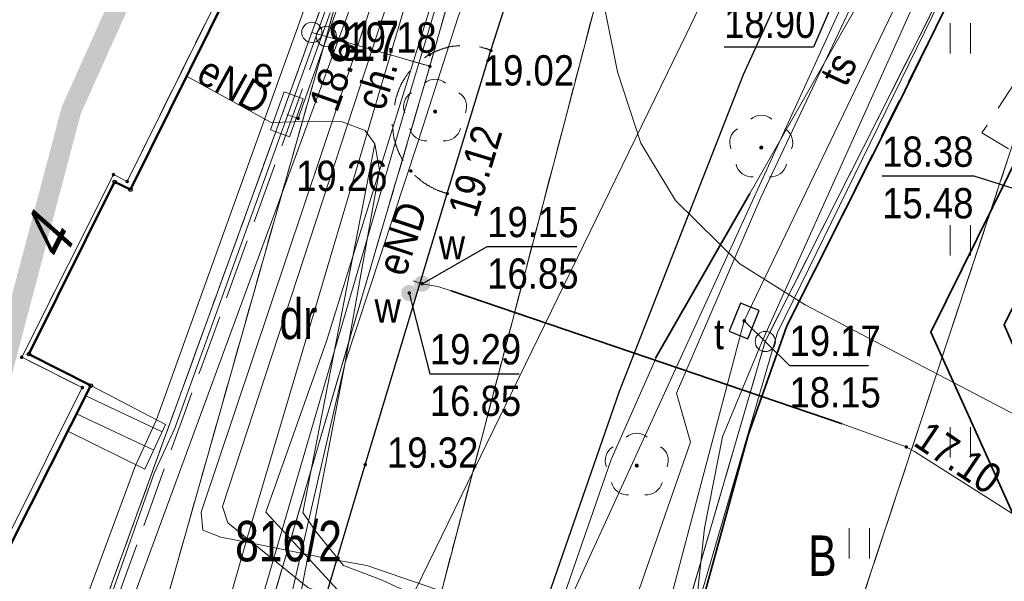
# Model space of a CAD drawing. Header units: metres. Extents: x 6530877 to 6534102, y 6042175 to 6045327.
# Tile 33 of 76: x 6532920 to 6532945, y 6044133 to 6044147. Entities that reach past the tile are written whole.
import ezdxf
from ezdxf.enums import TextEntityAlignment as Align

# ---------------------------------------------------------------- set-up
doc = ezdxf.new("R2010")
doc.units = ezdxf.units.M
doc.header["$MEASUREMENT"] = 0
for name, pattern in [('1.0_0.5', [1.5, 1, -0.5]), ('1.5_0.5', [2, 1.5, -0.5]), ('219-500', [0]), ('egug-500', [1, 0.5, -0.5])]:
    doc.linetypes.add(name, pattern=pattern)
doc.layers.get('0').update_dxf_attribs({"color": 2, "linetype": 'CONTINUOUS', "lineweight": 5})
for name, color, linetype in [('202-punkt graniczny', 7, 'CONTINUOUS'), ('203-punkt graniczny', 7, 'CONTINUOUS'), ('210-oznaczenie konturu użytku gruntowego', 7, 'CONTINUOUS'), ('211-numer działki ewidencyjnej', 7, 'CONTINUOUS'), ('218-kontur użytku gruntowego', 7, 'CONTINUOUS'), ('219-działka ewidencyjna', 7, 'CONTINUOUS'), ('238-Punkt adresowy budynku', 7, 'CONTINUOUS'), ('312-budynek ewidencyjny', 7, 'CONTINUOUS'), ('chodnik', 7, 'CONTINUOUS'), ('chodnik-Atr17', 7, 'CONTINUOUS'), ('drzewo liściaste', 7, 'CONTINUOUS'), ('jezdnia', 7, 'CONTINUOUS'), ('krawężnik', 7, 'CONTINUOUS'), ('obudowa ochronna przewodu', 7, 'CONTINUOUS'), ('ogrodzenie trwałe', 7, 'CONTINUOUS'), ('pikieta sztuczna', 7, 'CONTINUOUS'), ('pikieta sztuczna-Atr2', 7, 'CONTINUOUS'), ('przewód elektroenergetyczny podziemny', 7, 'CONTINUOUS'), ('przewód elektroenergetyczny podziemny - ob. projektowany', 7, 'CONTINUOUS'), ('przewód elektroenergetyczny podziemny-Atr1', 7, 'CONTINUOUS'), ('przewód gazowy', 7, 'CONTINUOUS'), ('przewód kanalizacyjny', 7, 'CONTINUOUS'), ('przewód telekomunikacyjny podziemny', 7, 'CONTINUOUS'), ('przewód telekomunikacyjny podziemny-Atr1', 7, 'CONTINUOUS'), ('przewód wodociągowy', 7, 'CONTINUOUS'), ('Punkt budynku', 7, 'CONTINUOUS'), ('rzędna', 7, 'CONTINUOUS'), ('rzędna-Atr2', 7, 'CONTINUOUS'), ('rzędna-Atr3', 7, 'CONTINUOUS'), ('schody w ciągu komunikacyjnym', 7, 'CONTINUOUS'), ('szafa elektroenergetyczna lub kontener', 7, 'CONTINUOUS'), ('szafa elektroenergetyczna lub kontener-Atr17', 7, 'CONTINUOUS'), ('trawnik', 7, 'CONTINUOUS'), ('właz do komory lub kanału - prostokątny', 7, 'CONTINUOUS'), ('właz do komory lub kanału - prostokątny-Atr17', 7, 'CONTINUOUS'), ('Zakres', 7, 'CONTINUOUS'), ('zasuwa lub zawór', 7, 'CONTINUOUS'), ('zasuwa lub zawór-Atr17', 7, 'CONTINUOUS'), ('ściana oporowa (linia)', 7, 'CONTINUOUS')]:
    doc.layers.add(name, color=color, linetype=linetype)
doc.styles.get("Standard").update_dxf_attribs({"font": 'Working1250', "width": 0.75})
doc.linetypes.add('902-500', pattern='A,3.75,0,[1,ksztalty.shx,S=0.5,R=0,X=0,Y=0],3.75', length=7.5)
doc.linetypes.add('otdn_500', pattern='A,5,0,[21,ksztalty.shx,S=0.5,R=0,X=-1,Y=0]', length=5)

# ---------------------------------------------------------------- blocks, each defined once
blk = doc.blocks.new('PUNKTBUD')
at = {"color": 0}
blk.add_circle((0, 0), 0.045, dxfattribs=at)
blk = doc.blocks.new('203')
at = {"linetype": 'Continuous', "lineweight": 0}
h = blk.add_hatch(color=0, dxfattribs=at)
edge = h.paths.add_edge_path()
edge.add_arc((0, 0), 0.045, 0, 360)
blk = doc.blocks.new('202')
at = {"color": 0, "linetype": 'Continuous', "lineweight": 0}
blk.add_circle((0, 0), 0.25, dxfattribs=at)
blk = doc.blocks.new('TU04')
at = {"color": 0, "linetype": 'Continuous', "lineweight": 13}
for p, q in [((0, 0), (0, 0.75)), ((0.5, 0), (0.5, 0.75))]:
    blk.add_line(p, q, dxfattribs=at)
blk = doc.blocks.new('PW01')
at = {"linetype": 'Continuous', "lineweight": 13}
h = blk.add_hatch(color=0, dxfattribs=at)
edge = h.paths.add_edge_path()
edge.add_arc((0, 0), 0.045, 0, 360)
blk = doc.blocks.new('OP021')
at = {"linetype": 'Continuous', "lineweight": 13}
h = blk.add_hatch(color=0, dxfattribs=at)
edge = h.paths.add_edge_path()
edge.add_arc((0, 0), 0.05, 0, 360)
at = {"color": 0, "linetype": 'Continuous', "lineweight": 13}
for centre, start, end in [((0, 0.4), 49.272, 130.728), ((-0.38, 0.124), 121.308, 202.548), ((0.38, 0.124), 337.452, 58.692), ((-0.235, -0.324), 193.221, 274.871), ((0.235, -0.324), 265.129, 346.779)]:
    blk.add_arc(centre, 0.4, start, end, dxfattribs=at)
blk = doc.blocks.new('US18')
at = {"color": 0, "linetype": 'Continuous', "lineweight": 13}
for p, q in [((-0.5, -0.25), (-0.5, 0.25)), ((-0.5, 0.25), (0.5, 0.25)), ((0.5, -0.25), (0.5, 0.25)), ((-0.5, -0.25), (0.5, -0.25))]:
    blk.add_line(p, q, dxfattribs=at)
blk = doc.blocks.new('US25')
at = {"linetype": 'Continuous', "lineweight": 0}
h = blk.add_hatch(color=0, dxfattribs=at)
edge = h.paths.add_edge_path()
edge.add_arc((0, 0), 0.2, 0, 360)
blk = doc.blocks.new('SUPWP')
at = {"color": 0, "linetype": 'Continuous'}
blk.add_lwpolyline([(-0.375, -0.25), (0.375, -0.25), (0.375, 0.25), (-0.375, 0.25)], close=True, dxfattribs=at)

msp = doc.modelspace()

# ---------------------------------------------------------------- linework, layer by layer
at = {"layer": '218-kontur użytku gruntowego', "color": 3, "linetype": 'egug-500', "lineweight": 18, "flags": 128}
for points in [[(6532936.46, 6044167.54), (6532930.3, 6044145.73)], [(6532930.3, 6044145.73), (6532936.46, 6044167.54)], [(6532939.43, 6044166.46), (6532908.53, 6044048.64)], [(6532908.53, 6044048.64), (6532939.43, 6044166.46)], [(6532929.03, 6044151.13), (6532927.38, 6044146.57)], [(6532927.38, 6044146.57), (6532929.03, 6044151.13)], [(6532927.74, 6044146.47), (6532929.03, 6044151.13)], [(6532929.03, 6044151.13), (6532927.74, 6044146.47)], [(6532922.81, 6044142.88), (6532925.61, 6044148.55)], [(6532925.61, 6044148.55), (6532922.81, 6044142.88)], [(6532943.1, 6044147.83), (6532938.6, 6044138.92)], [(6532938.6, 6044138.92), (6532943.1, 6044147.83)], [(6532939.78, 6044128.87), (6532945.84, 6044147.18)], [(6532945.84, 6044147.18), (6532939.78, 6044128.87)], [(6532919.85, 6044125.83), (6532927.38, 6044146.57)], [(6532927.38, 6044146.57), (6532919.85, 6044125.83)], [(6532927.74, 6044146.47), (6532921.66, 6044125.01)], [(6532921.66, 6044125.01), (6532927.74, 6044146.47)], [(6532927.38, 6044146.57), (6532927.74, 6044146.47)], [(6532927.74, 6044146.47), (6532927.38, 6044146.57)], [(6532927.74, 6044146.47), (6532930.3, 6044145.73)], [(6532930.3, 6044145.73), (6532927.74, 6044146.47)], [(6532930.3, 6044145.73), (6532923.33, 6044122.03)], [(6532923.33, 6044122.03), (6532930.3, 6044145.73)], [(6532920.2, 6044138.53), (6532922.47, 6044143.05)], [(6532922.47, 6044143.05), (6532920.2, 6044138.53)], [(6532922.47, 6044143.05), (6532922.81, 6044142.88)], [(6532922.81, 6044142.88), (6532922.47, 6044143.05)], [(6532938.6, 6044138.92), (6532936.24, 6044130.84)], [(6532936.24, 6044130.84), (6532938.6, 6044138.92)], [(6532921.7, 6044137.78), (6532920.2, 6044138.53)], [(6532920.2, 6044138.53), (6532921.7, 6044137.78)], [(6532916.34, 6044127.04), (6532921.7, 6044137.78)], [(6532921.7, 6044137.78), (6532916.34, 6044127.04)]]:
    msp.add_lwpolyline(points, dxfattribs=at)
at = {"layer": '219-działka ewidencyjna', "color": 3, "linetype": '219-500', "lineweight": 18, "flags": 128}
for points in [[(6532930.3, 6044145.73), (6532936.46, 6044167.54)], [(6532908.53, 6044048.64), (6532939.43, 6044166.46)], [(6532927.38, 6044146.57), (6532929.03, 6044151.13)], [(6532929.03, 6044151.13), (6532927.74, 6044146.47)], [(6532922.81, 6044142.88), (6532925.61, 6044148.55)], [(6532938.6, 6044138.92), (6532943.1, 6044147.83)], [(6532939.78, 6044128.87), (6532945.84, 6044147.18)], [(6532927.38, 6044146.57), (6532919.85, 6044125.83)], [(6532927.74, 6044146.47), (6532921.66, 6044125.01)], [(6532927.38, 6044146.57), (6532927.74, 6044146.47)], [(6532930.3, 6044145.73), (6532927.74, 6044146.47)], [(6532930.3, 6044145.73), (6532923.33, 6044122.03)], [(6532920.2, 6044138.53), (6532922.47, 6044143.05)], [(6532922.47, 6044143.05), (6532922.81, 6044142.88)], [(6532936.24, 6044130.84), (6532938.6, 6044138.92)], [(6532920.2, 6044138.53), (6532921.7, 6044137.78)], [(6532916.34, 6044127.04), (6532921.7, 6044137.78)]]:
    msp.add_lwpolyline(points, dxfattribs=at)
at = {"layer": '312-budynek ewidencyjny', "color": 7, "linetype": 'Continuous', "lineweight": 50, "flags": 128}
for points in [[(6532925.82, 6044148.6), (6532922.89, 6044142.68)], [(6532922.5, 6044142.87), (6532920.38, 6044138.61)], [(6532922.89, 6044142.68), (6532922.5, 6044142.87)], [(6532920.38, 6044138.61), (6532921.91, 6044137.83)], [(6532921.91, 6044137.83), (6532918.93, 6044131.94)]]:
    msp.add_lwpolyline(points, dxfattribs=at)
at = {"layer": 'chodnik', "color": 7, "linetype": '1.0_0.5', "lineweight": 18, "flags": 128}
for points in [[(6532916.26, 6044016.2), (6532912.05, 6044021.89), (6532911.4, 6044023.34), (6532912.27, 6044034.35), (6532913.21, 6044046.26), (6532918.02, 6044063.47), (6532921.56, 6044076.18), (6532926.39, 6044093.39), (6532927.15, 6044096.64), (6532928.16, 6044100.02), (6532928.45, 6044101.07), (6532933.27, 6044119.03), (6532936.58, 6044130.78), (6532938.18, 6044136.6), (6532939.13, 6044139.31), (6532943.2, 6044147.47), (6532943.65, 6044148.29), (6532944.09, 6044149.18), (6532950.01, 6044160.85), (6532952.57, 6044166.35), (6532955.81, 6044172.56), (6532956.66, 6044174.31), (6532964.69, 6044190.12)], [(6532950.35, 6044170.67), (6532948.11, 6044166.18), (6532942.31, 6044154.75), (6532941.98, 6044154.12), (6532938.06, 6044145.53), (6532934.99, 6044137.69), (6532931.91, 6044128.8)], [(6532929.43, 6044144.79), (6532929.43, 6044144.81), (6532929.43, 6044144.82), (6532929.44, 6044144.83), (6532929.44, 6044144.84), (6532929.44, 6044144.85), (6532929.44, 6044144.86), (6532929.45, 6044144.88), (6532929.45, 6044144.89), (6532929.45, 6044144.9), (6532929.45, 6044144.91), (6532929.46, 6044144.92), (6532929.46, 6044144.93), (6532929.46, 6044144.94), (6532929.47, 6044144.96), (6532929.47, 6044144.97), (6532929.47, 6044144.98), (6532929.48, 6044144.99), (6532929.48, 6044145), (6532929.48, 6044145.01), (6532929.49, 6044145.02), (6532929.49, 6044145.04), (6532929.49, 6044145.05), (6532929.5, 6044145.06), (6532929.5, 6044145.07), (6532929.51, 6044145.08), (6532929.51, 6044145.09), (6532929.51, 6044145.1), (6532929.52, 6044145.11), (6532929.52, 6044145.13), (6532929.53, 6044145.14), (6532929.53, 6044145.15), (6532929.53, 6044145.16), (6532929.54, 6044145.17), (6532929.54, 6044145.18), (6532929.55, 6044145.19), (6532929.55, 6044145.2), (6532929.56, 6044145.21), (6532929.56, 6044145.22), (6532929.57, 6044145.23), (6532929.57, 6044145.24), (6532929.58, 6044145.26), (6532929.58, 6044145.27), (6532929.59, 6044145.28), (6532929.59, 6044145.29), (6532929.6, 6044145.3), (6532929.6, 6044145.31), (6532929.61, 6044145.32), (6532929.62, 6044145.33), (6532929.62, 6044145.34), (6532929.63, 6044145.35), (6532929.63, 6044145.36), (6532929.64, 6044145.37), (6532929.64, 6044145.38), (6532929.65, 6044145.39), (6532929.66, 6044145.4), (6532929.66, 6044145.41), (6532929.67, 6044145.42), (6532929.68, 6044145.43), (6532929.68, 6044145.44), (6532929.69, 6044145.45), (6532929.69, 6044145.46), (6532929.7, 6044145.47), (6532929.71, 6044145.48), (6532929.71, 6044145.49), (6532929.72, 6044145.5), (6532929.73, 6044145.51), (6532929.74, 6044145.52), (6532929.74, 6044145.53), (6532929.75, 6044145.54), (6532929.76, 6044145.55), (6532929.76, 6044145.56), (6532929.77, 6044145.57), (6532929.78, 6044145.58), (6532929.79, 6044145.59), (6532929.79, 6044145.6), (6532929.8, 6044145.6), (6532929.81, 6044145.61), (6532929.82, 6044145.62), (6532929.82, 6044145.63), (6532929.83, 6044145.64), (6532929.84, 6044145.65), (6532929.85, 6044145.66), (6532929.85, 6044145.67), (6532929.86, 6044145.68), (6532929.87, 6044145.69), (6532929.88, 6044145.69), (6532929.89, 6044145.7), (6532929.89, 6044145.71), (6532929.9, 6044145.72), (6532929.91, 6044145.73), (6532929.92, 6044145.74), (6532929.93, 6044145.74), (6532929.94, 6044145.75), (6532929.94, 6044145.76), (6532929.95, 6044145.77), (6532929.96, 6044145.78), (6532929.97, 6044145.79), (6532929.98, 6044145.79), (6532929.99, 6044145.8), (6532930, 6044145.81), (6532930.01, 6044145.82), (6532930.02, 6044145.83), (6532930.03, 6044145.84), (6532930.04, 6044145.85), (6532930.05, 6044145.86), (6532930.06, 6044145.86), (6532930.07, 6044145.87), (6532930.08, 6044145.88), (6532930.09, 6044145.88), (6532930.1, 6044145.89), (6532930.11, 6044145.9), (6532930.12, 6044145.91), (6532930.13, 6044145.91), (6532930.14, 6044145.92), (6532930.15, 6044145.93), (6532930.16, 6044145.93), (6532930.16, 6044145.94), (6532930.17, 6044145.95), (6532930.18, 6044145.95), (6532930.19, 6044145.96), (6532930.2, 6044145.97), (6532930.21, 6044145.97), (6532930.22, 6044145.98), (6532930.23, 6044145.99), (6532930.24, 6044145.99), (6532930.25, 6044146), (6532930.26, 6044146), (6532930.27, 6044146.01), (6532930.29, 6044146.02), (6532930.3, 6044146.02), (6532930.31, 6044146.03), (6532930.32, 6044146.03), (6532930.33, 6044146.04), (6532930.34, 6044146.04), (6532930.35, 6044146.05), (6532930.36, 6044146.06), (6532930.37, 6044146.06), (6532930.38, 6044146.07), (6532930.39, 6044146.07), (6532930.4, 6044146.08), (6532930.41, 6044146.08), (6532930.42, 6044146.09), (6532930.43, 6044146.09), (6532930.44, 6044146.1), (6532930.45, 6044146.1), (6532930.47, 6044146.11), (6532930.48, 6044146.11), (6532930.49, 6044146.12), (6532930.5, 6044146.12), (6532930.51, 6044146.12), (6532930.52, 6044146.13), (6532930.53, 6044146.13), (6532930.54, 6044146.14), (6532930.55, 6044146.14), (6532930.56, 6044146.15), (6532930.58, 6044146.15), (6532930.59, 6044146.15), (6532930.6, 6044146.16), (6532930.61, 6044146.16), (6532930.62, 6044146.16), (6532930.63, 6044146.17), (6532930.64, 6044146.17), (6532930.65, 6044146.18), (6532930.67, 6044146.18), (6532930.68, 6044146.18), (6532930.69, 6044146.19), (6532930.7, 6044146.19), (6532930.71, 6044146.19), (6532930.72, 6044146.19), (6532930.73, 6044146.2), (6532930.75, 6044146.2), (6532930.76, 6044146.2), (6532930.77, 6044146.21), (6532930.78, 6044146.21), (6532930.79, 6044146.21), (6532930.8, 6044146.21), (6532930.82, 6044146.22), (6532930.83, 6044146.22), (6532930.84, 6044146.22), (6532930.85, 6044146.22), (6532930.86, 6044146.22), (6532930.87, 6044146.23), (6532930.89, 6044146.23), (6532930.9, 6044146.23), (6532930.91, 6044146.23), (6532930.92, 6044146.23), (6532930.93, 6044146.23), (6532930.94, 6044146.24), (6532930.96, 6044146.24), (6532930.97, 6044146.24), (6532930.98, 6044146.24), (6532930.99, 6044146.24), (6532931, 6044146.24), (6532931.01, 6044146.24), (6532931.03, 6044146.24), (6532931.04, 6044146.25), (6532931.05, 6044146.25), (6532931.06, 6044146.25), (6532931.07, 6044146.25), (6532931.09, 6044146.25), (6532931.1, 6044146.25), (6532931.11, 6044146.25), (6532931.12, 6044146.25), (6532931.13, 6044146.25), (6532931.14, 6044146.25), (6532931.16, 6044146.25), (6532931.17, 6044146.25), (6532931.18, 6044146.25), (6532931.19, 6044146.25), (6532931.2, 6044146.25), (6532931.22, 6044146.25), (6532931.23, 6044146.25), (6532931.24, 6044146.25), (6532931.25, 6044146.25), (6532931.26, 6044146.25), (6532931.27, 6044146.25), (6532931.29, 6044146.24), (6532931.3, 6044146.24), (6532931.31, 6044146.24), (6532931.32, 6044146.24), (6532931.33, 6044146.24), (6532931.35, 6044146.24), (6532931.36, 6044146.24), (6532931.37, 6044146.24), (6532931.38, 6044146.24), (6532931.39, 6044146.23), (6532931.4, 6044146.23), (6532931.42, 6044146.23), (6532931.43, 6044146.23), (6532931.44, 6044146.23), (6532931.45, 6044146.22), (6532931.46, 6044146.22), (6532931.47, 6044146.22), (6532931.49, 6044146.22), (6532931.5, 6044146.22), (6532931.51, 6044146.21), (6532931.52, 6044146.21), (6532931.53, 6044146.21), (6532931.54, 6044146.21), (6532931.56, 6044146.2), (6532931.57, 6044146.2), (6532931.58, 6044146.2), (6532931.59, 6044146.2), (6532931.6, 6044146.19), (6532931.61, 6044146.19), (6532931.62, 6044146.19), (6532931.64, 6044146.18), (6532931.65, 6044146.18), (6532931.66, 6044146.18), (6532931.67, 6044146.17), (6532931.68, 6044146.17), (6532931.69, 6044146.17), (6532931.7, 6044146.16), (6532931.72, 6044146.16), (6532931.73, 6044146.16), (6532931.74, 6044146.15), (6532931.75, 6044146.15), (6532931.76, 6044146.14), (6532931.77, 6044146.14), (6532931.78, 6044146.14), (6532931.79, 6044146.13), (6532931.8, 6044146.13), (6532931.81, 6044146.12)], [(6532930.73, 6044142.58), (6532930.72, 6044142.59), (6532930.7, 6044142.59), (6532930.69, 6044142.59), (6532930.68, 6044142.6), (6532930.67, 6044142.6), (6532930.66, 6044142.6), (6532930.65, 6044142.61), (6532930.63, 6044142.61), (6532930.62, 6044142.61), (6532930.61, 6044142.62), (6532930.6, 6044142.62), (6532930.59, 6044142.63), (6532930.58, 6044142.63), (6532930.57, 6044142.63), (6532930.56, 6044142.64), (6532930.54, 6044142.64), (6532930.53, 6044142.65), (6532930.52, 6044142.65), (6532930.51, 6044142.66), (6532930.5, 6044142.66), (6532930.49, 6044142.66), (6532930.48, 6044142.67), (6532930.47, 6044142.67), (6532930.45, 6044142.68), (6532930.44, 6044142.68), (6532930.43, 6044142.69), (6532930.42, 6044142.69), (6532930.41, 6044142.7), (6532930.4, 6044142.7), (6532930.39, 6044142.71), (6532930.38, 6044142.72), (6532930.37, 6044142.72), (6532930.36, 6044142.73), (6532930.35, 6044142.73), (6532930.34, 6044142.74), (6532930.32, 6044142.74), (6532930.31, 6044142.75), (6532930.3, 6044142.75), (6532930.29, 6044142.76), (6532930.28, 6044142.77), (6532930.27, 6044142.77), (6532930.26, 6044142.78), (6532930.25, 6044142.78), (6532930.24, 6044142.79), (6532930.23, 6044142.8), (6532930.22, 6044142.8), (6532930.21, 6044142.81), (6532930.2, 6044142.82), (6532930.19, 6044142.82), (6532930.18, 6044142.83), (6532930.17, 6044142.84), (6532930.16, 6044142.84), (6532930.15, 6044142.85), (6532930.14, 6044142.86), (6532930.13, 6044142.86), (6532930.12, 6044142.87), (6532930.11, 6044142.88), (6532930.1, 6044142.89), (6532930.09, 6044142.89), (6532930.08, 6044142.9), (6532930.07, 6044142.91), (6532930.06, 6044142.92), (6532930.05, 6044142.92), (6532930.04, 6044142.93), (6532930.04, 6044142.94), (6532930.03, 6044142.95), (6532930.02, 6044142.95), (6532930.01, 6044142.96), (6532930, 6044142.97), (6532929.99, 6044142.98), (6532929.98, 6044142.99), (6532929.97, 6044142.99), (6532929.96, 6044143), (6532929.95, 6044143.01), (6532929.94, 6044143.02), (6532929.94, 6044143.03), (6532929.93, 6044143.03), (6532929.92, 6044143.04), (6532929.91, 6044143.05), (6532929.9, 6044143.06), (6532929.89, 6044143.07), (6532929.88, 6044143.08), (6532929.88, 6044143.09), (6532929.87, 6044143.09), (6532929.86, 6044143.1), (6532929.85, 6044143.11), (6532929.84, 6044143.12), (6532929.84, 6044143.13), (6532929.83, 6044143.14), (6532929.82, 6044143.15), (6532929.81, 6044143.16), (6532929.8, 6044143.17), (6532929.8, 6044143.18), (6532929.79, 6044143.18), (6532929.78, 6044143.19), (6532929.77, 6044143.2), (6532929.77, 6044143.21), (6532929.76, 6044143.22), (6532929.75, 6044143.23), (6532929.74, 6044143.24), (6532929.74, 6044143.25), (6532929.73, 6044143.26), (6532929.72, 6044143.27), (6532929.71, 6044143.28), (6532929.71, 6044143.29), (6532929.7, 6044143.3), (6532929.69, 6044143.31), (6532929.69, 6044143.32), (6532929.68, 6044143.33), (6532929.67, 6044143.34), (6532929.67, 6044143.35), (6532929.66, 6044143.36), (6532929.65, 6044143.37), (6532929.65, 6044143.38), (6532929.64, 6044143.39), (6532929.64, 6044143.4), (6532929.63, 6044143.41), (6532929.62, 6044143.42), (6532929.62, 6044143.43), (6532929.61, 6044143.44), (6532929.6, 6044143.45), (6532929.6, 6044143.46), (6532929.59, 6044143.47), (6532929.59, 6044143.49), (6532929.58, 6044143.5), (6532929.58, 6044143.51), (6532929.57, 6044143.52), (6532929.57, 6044143.53), (6532929.56, 6044143.54), (6532929.55, 6044143.55), (6532929.55, 6044143.56), (6532929.54, 6044143.57), (6532929.54, 6044143.58), (6532929.53, 6044143.59), (6532929.53, 6044143.6), (6532929.52, 6044143.62), (6532929.52, 6044143.63), (6532929.51, 6044143.64), (6532929.51, 6044143.65), (6532929.51, 6044143.66), (6532929.5, 6044143.67), (6532929.5, 6044143.68), (6532929.49, 6044143.69), (6532929.49, 6044143.7), (6532929.48, 6044143.72), (6532929.48, 6044143.73), (6532929.48, 6044143.74), (6532929.47, 6044143.75), (6532929.47, 6044143.76), (6532929.46, 6044143.77), (6532929.46, 6044143.78), (6532929.46, 6044143.8), (6532929.45, 6044143.81), (6532929.45, 6044143.82), (6532929.45, 6044143.83), (6532929.44, 6044143.84), (6532929.44, 6044143.85), (6532929.44, 6044143.87), (6532929.43, 6044143.88), (6532929.43, 6044143.89), (6532929.43, 6044143.9), (6532929.42, 6044143.91), (6532929.42, 6044143.92), (6532929.42, 6044143.94), (6532929.42, 6044143.95), (6532929.41, 6044143.96), (6532929.41, 6044143.97), (6532929.41, 6044143.98), (6532929.41, 6044143.99), (6532929.4, 6044144.01), (6532929.4, 6044144.02), (6532929.4, 6044144.03), (6532929.4, 6044144.04), (6532929.4, 6044144.05), (6532929.39, 6044144.07), (6532929.39, 6044144.08), (6532929.39, 6044144.09), (6532929.39, 6044144.1), (6532929.39, 6044144.11), (6532929.39, 6044144.13), (6532929.38, 6044144.14), (6532929.38, 6044144.15), (6532929.38, 6044144.16), (6532929.38, 6044144.17), (6532929.38, 6044144.19), (6532929.38, 6044144.2), (6532929.38, 6044144.21), (6532929.38, 6044144.22), (6532929.38, 6044144.23), (6532929.38, 6044144.25), (6532929.37, 6044144.26), (6532929.37, 6044144.27), (6532929.37, 6044144.28), (6532929.37, 6044144.29), (6532929.37, 6044144.31), (6532929.37, 6044144.32), (6532929.37, 6044144.33), (6532929.37, 6044144.34), (6532929.37, 6044144.35), (6532929.37, 6044144.37), (6532929.37, 6044144.38), (6532929.37, 6044144.39), (6532929.37, 6044144.4), (6532929.37, 6044144.41), (6532929.38, 6044144.43), (6532929.38, 6044144.44), (6532929.38, 6044144.45), (6532929.38, 6044144.46), (6532929.38, 6044144.47), (6532929.38, 6044144.49), (6532929.38, 6044144.5), (6532929.38, 6044144.51), (6532929.38, 6044144.52), (6532929.38, 6044144.53), (6532929.38, 6044144.55), (6532929.39, 6044144.56), (6532929.39, 6044144.57), (6532929.39, 6044144.58), (6532929.39, 6044144.59), (6532929.39, 6044144.61), (6532929.39, 6044144.62), (6532929.4, 6044144.63), (6532929.4, 6044144.64), (6532929.4, 6044144.65), (6532929.4, 6044144.67), (6532929.4, 6044144.68), (6532929.41, 6044144.69), (6532929.41, 6044144.7), (6532929.41, 6044144.71), (6532929.41, 6044144.73), (6532929.42, 6044144.74), (6532929.42, 6044144.75), (6532929.42, 6044144.76), (6532929.42, 6044144.77), (6532929.43, 6044144.78), (6532929.43, 6044144.79)]]:
    msp.add_lwpolyline(points, dxfattribs=at)
at = {"layer": 'jezdnia', "color": 7, "linetype": '1.5_0.5', "lineweight": 18, "flags": 128}
msp.add_lwpolyline([(6532950.35, 6044170.67), (6532948.11, 6044166.18), (6532942.31, 6044154.75), (6532941.98, 6044154.12), (6532938.06, 6044145.53), (6532934.99, 6044137.69), (6532931.91, 6044128.8)], dxfattribs=at)
at = {"layer": 'krawężnik', "color": 7, "linetype": 'Continuous', "lineweight": 25, "flags": 128}
for points in [[(6532931.91, 6044128.8), (6532934.99, 6044137.69), (6532938.06, 6044145.53), (6532941.98, 6044154.12), (6532942.31, 6044154.75), (6532948.11, 6044166.18), (6532950.35, 6044170.67)], [(6532924.55, 6044121.45), (6532925.06, 6044123.31), (6532926.39, 6044127.98), (6532926.89, 6044129.81), (6532928.7, 6044135.87), (6532930.73, 6044142.58), (6532931.81, 6044146.12), (6532934.04, 6044153.05), (6532935.91, 6044158.14), (6532937.09, 6044161.18), (6532938.84, 6044166.76)]]:
    msp.add_lwpolyline(points, dxfattribs=at)
at = {"layer": 'obudowa ochronna przewodu', "color": 7, "linetype": 'Continuous', "lineweight": 35, "flags": 128}
msp.add_lwpolyline([(6532950.74, 6044121.1), (6532953.41, 6044115.1), (6532954.45, 6044116.74), (6532953.97, 6044117.8), (6532946.83, 6044133.99), (6532944.51, 6044139.33), (6532946.11, 6044142.55), (6532949.48, 6044149.47), (6532952.41, 6044155.34), (6532953.94, 6044158.69), (6532954.47, 6044159.97), (6532958.11, 6044167.42), (6532962.27, 6044176.19), (6532964.77, 6044181.38), (6532963.36, 6044181.95), (6532959.59, 6044173.96), (6532956.71, 6044167.94), (6532954.8, 6044164.07), (6532951.29, 6044156.73), (6532944.99, 6044143.79), (6532942.7, 6044139.15), (6532947, 6044129.62)], close=True, dxfattribs=at)
for points in [[(6532938.22, 6044142.58), (6532935.88, 6044138.51)], [(6532930.83, 6044140.17), (6532940.5, 6044136.88)]]:
    msp.add_lwpolyline(points, dxfattribs=at)
at = {"layer": 'ogrodzenie trwałe', "color": 7, "linetype": '902-500', "lineweight": 35, "flags": 128}
msp.add_lwpolyline([(6532933.27, 6044119.03), (6532936.58, 6044130.78), (6532938.18, 6044136.6), (6532939.13, 6044139.31), (6532941.87, 6044144.75), (6532943.2, 6044147.47), (6532943.65, 6044148.29)], dxfattribs=at)
at = {"layer": 'przewód elektroenergetyczny podziemny', "color": 1, "linetype": 'Continuous', "lineweight": 18, "flags": 128}
for points in [[(6532935.02, 6044126.15), (6532932.35, 6044127.04), (6532926.74, 6044129.61), (6532926.44, 6044129.89), (6532926.37, 6044130.15), (6532926.51, 6044131.08), (6532928.2, 6044138.4), (6532929.99, 6044143.82), (6532930.99, 6044146.93), (6532934.58, 6044157.09), (6532935.75, 6044161.21), (6532936.36, 6044165.38), (6532936.48, 6044168.09), (6532936.87, 6044169.73), (6532937.34, 6044171.1), (6532939.63, 6044175.76), (6532941.39, 6044179.46), (6532950.29, 6044200.56), (6532952.01, 6044204.52), (6532953.51, 6044207.22)], [(6532885.07, 6044197.87), (6532887.63, 6044196.28), (6532899.96, 6044189.93), (6532921.94, 6044178.72), (6532933.03, 6044173.31), (6532934.69, 6044172.37), (6532936.38, 6044171.36), (6532936.79, 6044170.79), (6532936.7, 6044170.11), (6532936.42, 6044169.2), (6532925.17, 6044134.84), (6532925.3, 6044134.43), (6532927.28, 6044132.83), (6532933.6, 6044130.38), (6532934.49, 6044130.03), (6532934.73, 6044129.67), (6532934.83, 6044129.2), (6532934.79, 6044128.69), (6532932.29, 6044118.92), (6532932.42, 6044118.09), (6532932.86, 6044117.35)], [(6532935.02, 6044126.15), (6532935.22, 6044129.34), (6532933.51, 6044130.34), (6532928.12, 6044132.66), (6532926.24, 6044134.7), (6532927.74, 6044138.93), (6532930.58, 6044148.07), (6532936.86, 6044170.09), (6532933.69, 6044173.78), (6532938.53, 6044182.87), (6532939.73, 6044185.22)], [(6532926.76, 6044144.54), (6532927.04, 6044144.44), (6532933.44, 6044162.51), (6532936.77, 6044167.6), (6532936.65, 6044169.21), (6532936.18, 6044170.36), (6532935.44, 6044171.03), (6532933.72, 6044171.93), (6532911.72, 6044182.62), (6532911.59, 6044182.36)], [(6532936.74, 6044130.99), (6532936.42, 6044131.09), (6532936.07, 6044131.13), (6532935.8, 6044131.15), (6532935.3, 6044131.17), (6532934.51, 6044131.2), (6532934.2, 6044131.26), (6532933.74, 6044131.39), (6532932.61, 6044131.86), (6532930.45, 6044132.79), (6532928.74, 6044133.38), (6532927.72, 6044133.56), (6532926.18, 6044133.87), (6532925.13, 6044134.08), (6532924.68, 6044134.25), (6532924.64, 6044134.7), (6532936.54, 6044170.18), (6532936.29, 6044170.52), (6532935.85, 6044170.83), (6532933.22, 6044172.79), (6532919.24, 6044179.64)], [(6532936.74, 6044130.99), (6532937.1, 6044134.3), (6532937.54, 6044136.56), (6532938.51, 6044138.89), (6532942.92, 6044148.71), (6532945.71, 6044153.68)], [(6532935.02, 6044126.15), (6532933.64, 6044127.02), (6532928.17, 6044129.46), (6532926.79, 6044130.11), (6532926.67, 6044130.28), (6532926.69, 6044130.56), (6532926.98, 6044132.05), (6532928.2, 6044138.4), (6532929.05, 6044143.16), (6532928.94, 6044143.81), (6532928.7, 6044144.14), (6532928.13, 6044144.36), (6532927.48, 6044144.37), (6532926.37, 6044144.34), (6532924.28, 6044145.49)], [(6532936.37, 6044129.73), (6532932.02, 6044131.67), (6532929.12, 6044133.01), (6532928.16, 6044133.38), (6532927.48, 6044134.22), (6532927.16, 6044134.69), (6532928.94, 6044143.81)]]:
    msp.add_lwpolyline(points, dxfattribs=at)
at = {"layer": 'przewód elektroenergetyczny podziemny - ob. projektowany', "color": 1, "linetype": '1.5_0.5', "lineweight": 18, "flags": 128}
msp.add_lwpolyline([(6533076.29, 6044263.94), (6533074.94, 6044264.8), (6533074.57, 6044264.21), (6533069.9, 6044267), (6533068.96, 6044268.06), (6533063.97, 6044270.83), (6533055.65, 6044276.33), (6533054.3, 6044276.37), (6533050.46, 6044278.99), (6533048.88, 6044280.07), (6533045.28, 6044282.53), (6533036.8, 6044288.98), (6533033.02, 6044291.67), (6533024.92, 6044278.65), (6533011.95, 6044257.33), (6533005.79, 6044260.23), (6532998.89, 6044263.55), (6532995.98, 6044257.61), (6532995.45, 6044256.56), (6532994.66, 6044255.01), (6532996.71, 6044253.53), (6532992.85, 6044245.93), (6532978.59, 6044217.89), (6532968.2, 6044197.45), (6532961.86, 6044184.96), (6532950.6, 6044189.54), (6532947.87, 6044190.84), (6532945.07, 6044184.89), (6532944.4, 6044183.43), (6532938.1, 6044170.04), (6532937.87, 6044169.55), (6532937.24, 6044167.71), (6532937.88, 6044166.87), (6532937.45, 6044165.89), (6532936.58, 6044162.88), (6532933.71, 6044163.09), (6532928.73, 6044149.52), (6532924.63, 6044138.24), (6532924.25, 6044137.21), (6532922.25, 6044131.69), (6532921.18, 6044128.75), (6532937.51, 6044123.05), (6532938.69, 6044123.44), (6532940.84, 6044122.34)], dxfattribs=at)
at = {"layer": 'przewód gazowy', "color": 52, "linetype": 'Continuous', "lineweight": 18, "flags": 128}
for points in [[(6532921.91, 6044118.07), (6532929.71, 6044144.76), (6532938.05, 6044172.51), (6532940.87, 6044171.69), (6532949.84, 6044190.9), (6532970.21, 6044232.92), (6532971.74, 6044234.22), (6532985.06, 6044261.22), (6532988.66, 6044269), (6532984.62, 6044272.86), (6532986.44, 6044277.21)], [(6532921.91, 6044118.07), (6532922.54, 6044117.88), (6532928.56, 6044116.03), (6532928.85, 6044115.94), (6532931.65, 6044126.94), (6532932.74, 6044130.09), (6532934.79, 6044136), (6532935.89, 6044138.5), (6532938.22, 6044142.58), (6532941.31, 6044148.01)]]:
    msp.add_lwpolyline(points, dxfattribs=at)
at = {"layer": 'przewód kanalizacyjny', "color": 34, "linetype": 'Continuous', "lineweight": 18, "flags": 128}
for points in [[(6532926.76, 6044126.24), (6532936.66, 6044146.55), (6532949.66, 6044173.63), (6532976.03, 6044227.59), (6532993.16, 6044260.68), (6532999.52, 6044273.29)], [(6532963.72, 6044196.32), (6532959.85, 6044188.34), (6532949.27, 6044166.42), (6532943.87, 6044154.62), (6532928.62, 6044121.27)]]:
    msp.add_lwpolyline(points, dxfattribs=at)
at = {"layer": 'przewód telekomunikacyjny podziemny', "color": 30, "linetype": 'Continuous', "lineweight": 18, "flags": 128}
for points in [[(6532998.21, 6044260.91), (6532997.84, 6044259.74), (6532957.75, 6044178.98), (6532957.28, 6044178.29), (6532945.42, 6044154.72), (6532938.08, 6044139.43), (6532927.44, 6044099.18)], [(6532966.43, 6044199.43), (6532967.27, 6044198.87), (6532967.48, 6044198.44), (6532964.6, 6044192.45), (6532960.87, 6044185.06), (6532944.45, 6044150.49), (6532938.9, 6044139.14), (6532931.04, 6044112.14), (6532927.04, 6044097.82)], [(6532935.52, 6044163.62), (6532933.62, 6044161.87), (6532928.33, 6044147.18), (6532920.41, 6044125.63), (6532918.78, 6044120.74), (6532910.51, 6044124.84), (6532904.88, 6044128.12), (6532907.66, 6044133.75), (6532907.7, 6044133.73)], [(6532903.11, 6044046.17), (6532905.3, 6044060.95), (6532909.14, 6044076.73), (6532912.44, 6044088.58), (6532917.6, 6044106.9), (6532919.66, 6044114.27), (6532919.89, 6044114.75), (6532920.15, 6044115.01), (6532928.08, 6044112.26), (6532928.4, 6044112.42), (6532928.68, 6044112.85), (6532929.46, 6044114.2), (6532931.93, 6044121.27), (6532934.22, 6044129.16), (6532936.75, 6044136.43), (6532936.4, 6044137.64), (6532938.49, 6044142.48), (6532942.25, 6044150.45), (6532945.76, 6044157.62), (6532946.66, 6044159.6), (6532947.15, 6044160.46)]]:
    msp.add_lwpolyline(points, dxfattribs=at)
at = {"layer": 'przewód wodociągowy', "color": 5, "linetype": 'Continuous', "lineweight": 18, "flags": 128}
for points in [[(6532938.94, 6044176.75), (6532937.66, 6044173.04), (6532937.45, 6044172.25), (6532931.42, 6044153.1), (6532925.79, 6044134.09), (6532917.65, 6044105.61), (6532918.62, 6044098.88), (6532909.14, 6044058.75), (6532906.89, 6044023.66), (6532907.05, 6044017.75), (6532906.43, 6044015.85)], [(6532939.59, 6044139.83), (6532937.97, 6044140.84), (6532936.38, 6044142.41), (6532935.52, 6044143.83), (6532934.94, 6044145.59), (6532934.63, 6044147.15), (6532934.99, 6044148.82), (6532937.65, 6044160.64), (6532938.15, 6044162.76)], [(6532987.62, 6044107.71), (6532986.78, 6044108.25), (6532982.07, 6044110.96), (6532942.29, 6044136.2), (6532942.09, 6044136.31), (6532940.5, 6044136.88), (6532930.83, 6044140.17), (6532930.5, 6044140.28), (6532930.11, 6044140.35), (6532929.89, 6044140.42)], [(6533017.51, 6044092.35), (6533002.43, 6044101.06), (6532998.48, 6044103.53), (6532988.46, 6044109.67), (6532983.14, 6044112.92), (6532970.75, 6044120.74), (6532946.01, 6044136.46), (6532939.59, 6044139.83)]]:
    msp.add_lwpolyline(points, dxfattribs=at)
at = {"layer": 'rzędna-Atr2', "color": 7, "flags": 128}
for points in [[(6532940.63, 6044148.14), (6532939.79, 6044146.2), (6532937.582, 6044146.2)], [(6532946.04, 6044142.29), (6532943.77, 6044143.01), (6532941.493, 6044143.01)], [(6532930.11, 6044140.35), (6532931.72, 6044141.27), (6532933.933, 6044141.27)], [(6532929.79, 6044140.12), (6532930.3, 6044138.12), (6532932.513, 6044138.12)], [(6532938.08, 6044139.43), (6532939.2, 6044138.33), (6532941.152, 6044138.33)]]:
    msp.add_lwpolyline(points, dxfattribs=at)
at = {"layer": 'schody w ciągu komunikacyjnym', "color": 7, "linetype": 'Continuous', "lineweight": 18, "flags": 128}
msp.add_lwpolyline([(6532921.34, 6044136.7), (6532923.25, 6044135.76), (6532923.76, 6044136.87), (6532921.91, 6044137.83)], close=True, dxfattribs=at)
for points in [[(6532921.783, 6044137.579), (6532923.675, 6044136.684)], [(6532921.558, 6044137.132), (6532923.466, 6044136.23)]]:
    msp.add_lwpolyline(points, dxfattribs=at)
at = {"layer": 'trawnik', "color": 7, "linetype": '1.0_0.5', "lineweight": 18, "flags": 128}
msp.add_lwpolyline([(6532946.11, 6044147.35), (6532943.76, 6044148.45), (6532943.73, 6044148.46), (6532943.65, 6044148.29), (6532943.2, 6044147.47), (6532941.87, 6044144.75), (6532939.13, 6044139.31), (6532938.18, 6044136.6), (6532936.58, 6044130.78), (6532944.28, 6044126.46), (6532946.78, 6044125.06), (6532948.08, 6044122.52), (6532948.54, 6044119.45), (6532950.38, 6044120.9), (6532951.81, 6044121.83), (6532954.23, 6044120.69), (6532946.6, 6044130.91), (6532945.08, 6044135.52), (6532945.49, 6044138.23), (6532946.92, 6044142.3), (6532943.96, 6044144.08)], close=True, dxfattribs=at)
at = {"layer": 'Zakres', "linetype": '1.0_0.5', "lineweight": 70, "const_width": 0.5}
msp.add_lwpolyline([(6532894.4047, 6044010.7263), (6532901.9047, 6044070.7963), (6532921.4247, 6044144.6363), (6532942.6547, 6044191.9663), (6533112.6947, 6044084.6963), (6533080.6444, 6044033.6409), (6533043.3034, 6044057.7488), (6532987.3747, 6043969.1763), (6532966.8747, 6043966.4363), (6532894.4047, 6044010.7263)], dxfattribs=at)
at = {"layer": 'ściana oporowa (linia)', "color": 0, "linetype": 'otdn_500', "lineweight": 18}
for p, q in [((6532934.006, 6044166.078), (6532923.5285, 6044136.9648)), ((6532923.5285, 6044136.9648), (6532923.0185, 6044135.8547)), ((6532923.0185, 6044135.8547), (6532919.1698, 6044125.4757))]:
    msp.add_line(p, q, dxfattribs=at)
at = {"layer": 'ściana oporowa (linia)', "color": 0, "lineweight": 18}
for p, q in [((6532934.474, 6044165.902), (6532923.9915, 6044136.7752)), ((6532923.9915, 6044136.7752), (6532923.4815, 6044135.6652)), ((6532923.4815, 6044135.6652), (6532920.0302, 6044125.8443))]:
    msp.add_line(p, q, dxfattribs=at)

# ---------------------------------------------------------------- block references
at = {"layer": '202-punkt graniczny', "color": 3, "linetype": 'Continuous', "lineweight": 18}
for p in [(6532927.38, 6044146.57), (6532927.74, 6044146.47), (6532938.6, 6044138.92)]:
    msp.add_blockref('202', p, dxfattribs=at)
at = {"layer": '203-punkt graniczny', "color": 3, "linetype": 'Continuous', "lineweight": 18}
for p in [(6532930.3, 6044145.73), (6532922.47, 6044143.05), (6532922.81, 6044142.88), (6532920.2, 6044138.53), (6532921.7, 6044137.78)]:
    msp.add_blockref('203', p, dxfattribs=at)
at = {"layer": 'drzewo liściaste', "color": 94, "linetype": 'Continuous', "lineweight": 18}
for p in [(6532930.43, 6044144.61), (6532938.5, 6044143.72), (6532935.42, 6044135.85)]:
    msp.add_blockref('OP021', p, dxfattribs=at)
at = {"layer": 'pikieta sztuczna', "color": 7, "linetype": 'Continuous', "lineweight": 13}
for p in [(6532931.81, 6044146.12), (6532930.29, 6044146.02), (6532929.83, 6044143.14), (6532930.73, 6044142.58), (6532928.7, 6044135.87)]:
    msp.add_blockref('PW01', p, dxfattribs=at)
at = {"layer": 'Punkt budynku', "color": 5, "linetype": 'Continuous', "lineweight": 18}
for p in [(6532922.5, 6044142.87), (6532922.89, 6044142.68), (6532920.38, 6044138.61), (6532921.91, 6044137.83)]:
    msp.add_blockref('PUNKTBUD', p, dxfattribs=at)
at = {"layer": 'rzędna', "color": 1, "linetype": 'Continuous', "lineweight": 18}
msp.add_blockref('PW01', (6532927.04, 6044144.44), dxfattribs=at)
at = {"layer": 'rzędna', "color": 5, "linetype": 'Continuous', "lineweight": 18}
for p in [(6532930.11, 6044140.35), (6532929.79, 6044140.12), (6532942.09, 6044136.31)]:
    msp.add_blockref('PW01', p, dxfattribs=at)
at = {"layer": 'rzędna', "color": 30, "linetype": 'Continuous', "lineweight": 18, "rotation": 67.883}
msp.add_blockref('PW01', (6532938.08, 6044139.43), dxfattribs=at)
at = {"layer": 'szafa elektroenergetyczna lub kontener', "color": 1, "linetype": 'Continuous', "lineweight": 18, "rotation": 70.017}
msp.add_blockref('US18', (6532926.76, 6044144.54), dxfattribs=at)
at = {"layer": 'trawnik', "color": 7, "linetype": 'Continuous', "lineweight": 18}
for p in [(6532943.179, 6044146.049), (6532943.179, 6044141.049), (6532940.679, 6044138.549), (6532943.179, 6044136.049), (6532940.679, 6044133.549)]:
    msp.add_blockref('TU04', p, dxfattribs=at)
at = {"layer": 'właz do komory lub kanału - prostokątny', "color": 7, "linetype": 'Continuous', "lineweight": 18, "rotation": 67.883}
msp.add_blockref('SUPWP', (6532938.08, 6044139.43), dxfattribs=at)
at = {"layer": 'zasuwa lub zawór', "color": 5, "linetype": 'Continuous', "lineweight": 18}
for p in [(6532930.11, 6044140.35), (6532929.79, 6044140.12)]:
    msp.add_blockref('US25', p, dxfattribs=at)

# ---------------------------------------------------------------- texts
at = {"layer": '210-oznaczenie konturu użytku gruntowego', "color": 3, "linetype": 'Continuous', "lineweight": 18, "width": 0.79}
for s, p in [('dr', (6532926.58, 6044138.98)), ('B', (6532939.66, 6044133.12))]:
    msp.add_text(s, height=1, dxfattribs=at).set_placement(p)
at = {"layer": '211-numer działki ewidencyjnej', "color": 3, "linetype": 'Continuous', "lineweight": 18, "width": 0.79}
for s, p in [('817', (6532927.78, 6044146.86)), ('816/2', (6532925.48, 6044134.48))]:
    msp.add_text(s, height=1, dxfattribs=at).set_placement(p, align=Align.TOP_LEFT)
at = {"layer": '238-Punkt adresowy budynku', "color": 7, "linetype": 'Continuous', "lineweight": 25, "oblique": 15, "width": 0.79}
msp.add_text('4', height=1.25, rotation=63.541, dxfattribs=at).set_placement((6532921.37, 6044141.16), align=Align.CENTER)
at = {"layer": 'chodnik-Atr17', "color": 7, "width": 0.9}
msp.add_text('ch.', height=0.75, rotation=72.739, dxfattribs=at).set_placement((6532929.16, 6044144.6))
at = {"layer": 'pikieta sztuczna-Atr2', "color": 7, "width": 0.9}
for s, p in [('19.18', (6532928.21, 6044145.84)), ('19.02', (6532931.61, 6044145.03)), ('19.26', (6532926.99, 6044142.42)), ('19.32', (6532929.24, 6044135.57))]:
    msp.add_text(s, height=0.75, dxfattribs=at).set_placement(p, align=Align.BOTTOM_LEFT)
msp.add_text('19.12', height=0.75, rotation=73.168, dxfattribs=at).set_placement((6532931.45, 6044141.95))
at = {"layer": 'przewód elektroenergetyczny podziemny-Atr1', "color": 1, "width": 0.9}
msp.add_text('eND', height=0.75, rotation=-28.821, dxfattribs=at).set_placement((6532925.27, 6044144.94), align=Align.CENTER)
msp.add_text('eND', height=0.75, rotation=71.724, dxfattribs=at).set_placement((6532928.97, 6044140.73), align=Align.TOP_LEFT)
at = {"layer": 'przewód telekomunikacyjny podziemny-Atr1', "color": 30, "width": 0.9}
msp.add_text('ts', height=0.75, rotation=64.744, dxfattribs=at).set_placement((6532939.92, 6044145.51), align=Align.TOP_LEFT)
at = {"layer": 'rzędna-Atr2', "color": 40, "width": 0.9}
msp.add_text('18.90', height=0.75, dxfattribs=at).set_placement((6532937.582, 6044146.208), align=Align.BOTTOM_LEFT)
at = {"layer": 'rzędna-Atr2', "color": 1, "width": 0.9}
msp.add_text('18.6', height=0.75, rotation=70.497, dxfattribs=at).set_placement((6532928, 6044144.56))
at = {"layer": 'rzędna-Atr2', "color": 34, "width": 0.9}
msp.add_text('18.38', height=0.75, dxfattribs=at).set_placement((6532941.493, 6044143.018), align=Align.BOTTOM_LEFT)
at = {"layer": 'rzędna-Atr2', "color": 5, "width": 0.9}
for s, p in [('19.15', (6532931.72, 6044141.277)), ('19.29', (6532930.3, 6044138.128))]:
    msp.add_text(s, height=0.75, dxfattribs=at).set_placement(p, align=Align.BOTTOM_LEFT)
at = {"layer": 'rzędna-Atr2', "color": 30, "width": 0.9}
msp.add_text('19.17', height=0.75, dxfattribs=at).set_placement((6532939.2, 6044138.338), align=Align.BOTTOM_LEFT)
at = {"layer": 'rzędna-Atr2', "color": 5, "width": 0.9}
msp.add_text('17.10', height=0.75, rotation=326, dxfattribs=at).set_placement((6532942.44, 6044136.68), align=Align.MIDDLE_LEFT)
at = {"layer": 'rzędna-Atr3', "color": 34, "width": 0.9}
msp.add_text('15.48', height=0.75, dxfattribs=at).set_placement((6532941.493, 6044141.742), align=Align.BOTTOM_LEFT)
at = {"layer": 'rzędna-Atr3', "color": 5, "width": 0.9}
for p in [(6532931.72, 6044140.002), (6532930.3, 6044136.853)]:
    msp.add_text('16.85', height=0.75, dxfattribs=at).set_placement(p, align=Align.BOTTOM_LEFT)
at = {"layer": 'rzędna-Atr3', "color": 30, "width": 0.9}
msp.add_text('18.15', height=0.75, dxfattribs=at).set_placement((6532939.2, 6044137.062), align=Align.BOTTOM_LEFT)
at = {"layer": 'szafa elektroenergetyczna lub kontener-Atr17', "color": 1, "width": 0.9}
msp.add_text('e', height=0.75, dxfattribs=at).set_placement((6532925.93, 6044145.21))
at = {"layer": 'właz do komory lub kanału - prostokątny-Atr17', "color": 7, "width": 0.9}
msp.add_text('t', height=0.75, dxfattribs=at).set_placement((6532937.33, 6044138.73))
at = {"layer": 'zasuwa lub zawór-Atr17', "color": 5, "width": 0.9}
for p in [(6532930.52, 6044140.95), (6532928.93, 6044139.39)]:
    msp.add_text('w', height=0.75, dxfattribs=at).set_placement(p)

doc.saveas('drawing.dxf')
